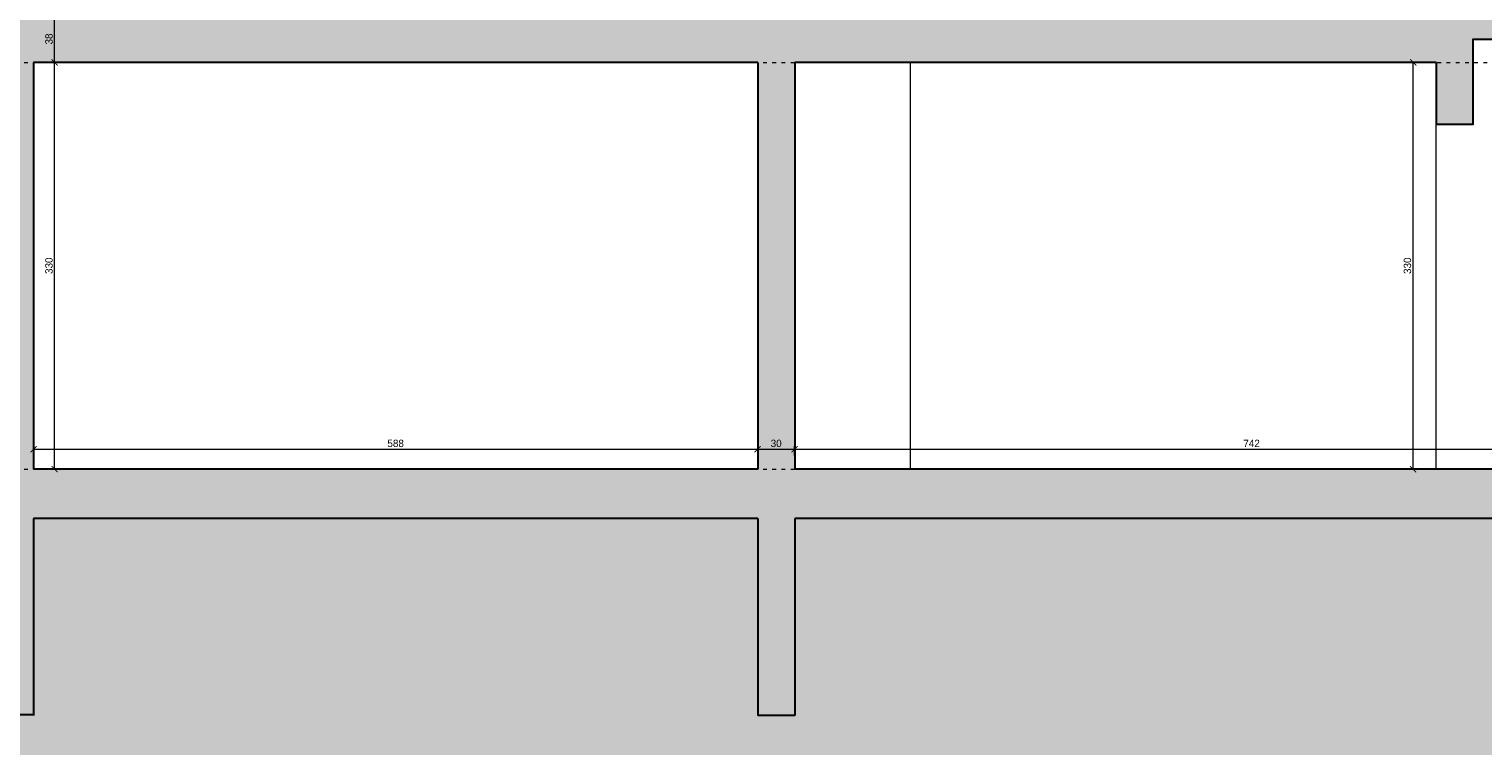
# Model space of a CAD drawing. Header units: millimetres. Extents: x -221 to 149158, y -114258 to 0.
# Tile 90 of 219: x 82864 to 84045, y -45966 to -45385. Entities that reach past the tile are written whole.
import ezdxf
from ezdxf.enums import TextEntityAlignment as Align

# ---------------------------------------------------------------- set-up
doc = ezdxf.new("R2010")
doc.units = ezdxf.units.MM
doc.linetypes.add('ACAD_ISO03W100', pattern=[30, 12, -18])
doc.layers.get('0').update_dxf_attribs({"lineweight": 0})
doc.layers.add('A-przekrycieram.ART', color=7, linetype='Continuous', lineweight=0, true_color=0xffffff)
for name, color, linetype, lineweight in [('opis..KF', 250, 'Continuous', 15), ('wymiar..KF', 12, 'Continuous', 5), ('wypełnienie istn..KF', 250, 'Continuous', 0), ('ściana pro..KF', 222, 'Continuous', 30)]:
    doc.layers.add(name, color=color, linetype=linetype, lineweight=lineweight)
doc.layers.add('szraf', color=7, linetype='Continuous', true_color=0xd9d9d9)
doc.styles.add('ARCH', font='segoeuil.ttf')
doc.styles.add('kamil', font='GOTHIC.TTF')
doc.dimstyles.new('50..KF', dxfattribs={"dimscale": 0.5, "dimtxt": 12, "dimasz": 10, "dimexe": 5, "dimexo": 5, "dimgap": 3, "dimtad": 1, "dimdec": 1, "dimrnd": 0.5, "dimtxsty": 'kamil', "dimblk": 'ARCHTICK', "dimcen": 0, "dimclrd": 256, "dimclre": 256, "dimclrt": 256, "dimadec": 0, "dimazin": 0, "dimtfac": 1, "dimtdec": 1, "dimtofl": 0, "dimtmove": 0, "dimatfit": 3, "dimfxl": 10, "dimfxlon": 1, "dimlwd": 0, "dimlwe": 0, "dimarcsym": 0})

# ---------------------------------------------------------------- blocks, each defined once
blk = doc.blocks.new('*U1079')
at = {"layer": 'opis..KF', "linetype": 'ACAD_ISO03W100', "ltscale": 0.5}
blk.add_lwpolyline([(0, 0), (2885.3, 0)], dxfattribs=at)
at = {"layer": 'opis..KF', "style": 'ARCH'}
for tag, p in [('±2', (10, 26)), ('±22', (2895.3, 26))]:
    blk.add_attdef(tag, text='', height=12, dxfattribs=at).set_placement(p, align=Align.MIDDLE_CENTER)
blk = doc.blocks.new('*U1080')
at = {"layer": 'opis..KF', "linetype": 'ACAD_ISO03W100', "ltscale": 0.5}
blk.add_lwpolyline([(0, 0), (2748.7, 0)], dxfattribs=at)
at = {"layer": 'opis..KF', "style": 'ARCH'}
for tag, p in [('±2', (10, 26)), ('±22', (2758.7, 26))]:
    blk.add_attdef(tag, text='', height=12, dxfattribs=at).set_placement(p, align=Align.MIDDLE_CENTER)
blk = doc.blocks.new('_ArchTick')
at = {"color": 0, "linetype": 'ByBlock', "const_width": 0.15}
blk.add_lwpolyline([(-0.5, -0.5), (0.5, 0.5)], dxfattribs=at)
blk = doc.blocks.new('*D1114')
at = {"layer": 'Defpoints', "color": 0, "linetype": 'ByBlock', "transparency": 16777216}
for p in [(83456, -45725.6), (82868, -45741.8), (83456, -45741.8)]:
    blk.add_point(p, dxfattribs=at)
at = {"layer": 'wymiar..KF', "linetype": 'Continuous', "lineweight": 0, "transparency": 16777216}
for p, q in [((82868, -45730.6), (82868, -45723.1)), ((82868, -45725.6), (83456, -45725.6)), ((83456, -45730.6), (83456, -45723.1))]:
    blk.add_line(p, q, dxfattribs=at)
at = {"layer": 'wymiar..KF', "linetype": 'ByBlock', "lineweight": 0, "transparency": 16777216, "xscale": 5, "yscale": 5, "zscale": 5, "rotation": 180}
blk.add_blockref('_ArchTick', (82868, -45725.6), dxfattribs=at)
at = {"layer": 'wymiar..KF', "linetype": 'ByBlock', "lineweight": 0, "transparency": 16777216, "xscale": 5, "yscale": 5, "zscale": 5}
blk.add_blockref('_ArchTick', (83456, -45725.6), dxfattribs=at)
at = {"layer": 'wymiar..KF', "linetype": 'ByBlock', "transparency": 16777216, "insert": (83162, -45720.9), "char_height": 6, "attachment_point": 5, "style": 'kamil'}
blk.add_mtext('588', dxfattribs=at)
blk = doc.blocks.new('*D1115')
at = {"layer": 'Defpoints', "color": 0, "linetype": 'ByBlock', "transparency": 16777216}
for p in [(83486, -45725.6), (83456, -45741.8), (83486, -45741.8)]:
    blk.add_point(p, dxfattribs=at)
at = {"layer": 'wymiar..KF', "linetype": 'Continuous', "lineweight": 0, "transparency": 16777216}
for p, q in [((83456, -45730.6), (83456, -45723.1)), ((83456, -45725.6), (83486, -45725.6)), ((83486, -45730.6), (83486, -45723.1))]:
    blk.add_line(p, q, dxfattribs=at)
at = {"layer": 'wymiar..KF', "linetype": 'ByBlock', "lineweight": 0, "transparency": 16777216, "xscale": 5, "yscale": 5, "zscale": 5, "rotation": 180}
blk.add_blockref('_ArchTick', (83456, -45725.6), dxfattribs=at)
at = {"layer": 'wymiar..KF', "linetype": 'ByBlock', "lineweight": 0, "transparency": 16777216, "xscale": 5, "yscale": 5, "zscale": 5}
blk.add_blockref('_ArchTick', (83486, -45725.6), dxfattribs=at)
at = {"layer": 'wymiar..KF', "linetype": 'ByBlock', "transparency": 16777216, "insert": (83471, -45720.9), "char_height": 6, "attachment_point": 5, "style": 'kamil'}
blk.add_mtext('30', dxfattribs=at)
blk = doc.blocks.new('*D1116')
at = {"layer": 'Defpoints', "color": 0, "linetype": 'ByBlock', "transparency": 16777216}
for p in [(84228, -45725.6), (84228, -45725.8), (83486, -45741.8)]:
    blk.add_point(p, dxfattribs=at)
at = {"layer": 'wymiar..KF', "linetype": 'Continuous', "lineweight": 0, "transparency": 16777216}
for p, q in [((83486, -45730.6), (83486, -45723.1)), ((83486, -45725.6), (84228, -45725.6)), ((84228, -45725.6), (84228, -45723.1))]:
    blk.add_line(p, q, dxfattribs=at)
at = {"layer": 'wymiar..KF', "linetype": 'ByBlock', "lineweight": 0, "transparency": 16777216, "xscale": 5, "yscale": 5, "zscale": 5, "rotation": 180}
blk.add_blockref('_ArchTick', (83486, -45725.6), dxfattribs=at)
at = {"layer": 'wymiar..KF', "linetype": 'ByBlock', "lineweight": 0, "transparency": 16777216, "xscale": 5, "yscale": 5, "zscale": 5}
blk.add_blockref('_ArchTick', (84228, -45725.6), dxfattribs=at)
at = {"layer": 'wymiar..KF', "linetype": 'ByBlock', "transparency": 16777216, "insert": (83857, -45720.9), "char_height": 6, "attachment_point": 5, "style": 'kamil'}
blk.add_mtext('742', dxfattribs=at)
blk = doc.blocks.new('*D1180')
at = {"layer": 'Defpoints', "color": 0, "linetype": 'ByBlock', "transparency": 16777216}
for p in [(82868, -45411.7), (82885.1, -45411.7), (82868, -45741.8)]:
    blk.add_point(p, dxfattribs=at)
at = {"layer": 'wymiar..KF', "linetype": 'Continuous', "lineweight": 0, "transparency": 16777216}
for p, q in [((82880.1, -45411.7), (82887.6, -45411.7)), ((82885.1, -45741.8), (82885.1, -45411.7)), ((82880.1, -45741.8), (82887.6, -45741.8))]:
    blk.add_line(p, q, dxfattribs=at)
at = {"layer": 'wymiar..KF', "linetype": 'ByBlock', "lineweight": 0, "transparency": 16777216, "xscale": 5, "yscale": 5, "zscale": 5}
for p, rotation in [((82885.1, -45411.7), 90), ((82885.1, -45741.8), 270)]:
    blk.add_blockref('_ArchTick', p, dxfattribs=dict(at, rotation=rotation))
at = {"layer": 'wymiar..KF', "linetype": 'ByBlock', "transparency": 16777216, "insert": (82880.5, -45576.7), "char_height": 6, "attachment_point": 5, "rotation": 90, "style": 'kamil'}
blk.add_mtext('330', dxfattribs=at)
blk = doc.blocks.new('*D1181')
at = {"layer": 'Defpoints', "color": 0, "linetype": 'ByBlock', "transparency": 16777216}
for p in [(82868, -45373.8), (82885.1, -45373.8), (82868, -45411.7)]:
    blk.add_point(p, dxfattribs=at)
at = {"layer": 'wymiar..KF', "linetype": 'Continuous', "lineweight": 0, "transparency": 16777216}
for p, q in [((82880.1, -45373.8), (82887.6, -45373.8)), ((82885.1, -45411.7), (82885.1, -45373.8)), ((82880.1, -45411.7), (82887.6, -45411.7))]:
    blk.add_line(p, q, dxfattribs=at)
at = {"layer": 'wymiar..KF', "linetype": 'ByBlock', "lineweight": 0, "transparency": 16777216, "xscale": 5, "yscale": 5, "zscale": 5}
for p, rotation in [((82885.1, -45373.8), 90), ((82885.1, -45411.7), 270)]:
    blk.add_blockref('_ArchTick', p, dxfattribs=dict(at, rotation=rotation))
at = {"layer": 'wymiar..KF', "linetype": 'ByBlock', "transparency": 16777216, "insert": (82880.5, -45392.7), "char_height": 6, "attachment_point": 5, "rotation": 90, "style": 'kamil'}
blk.add_mtext('38', dxfattribs=at)
blk = doc.blocks.new('*D1240')
at = {"layer": 'Defpoints', "color": 0, "linetype": 'ByBlock', "lineweight": 40, "transparency": 16777216}
for p in [(83486, -45411.7), (83988.2, -45411.7), (83486, -45741.8)]:
    blk.add_point(p, dxfattribs=at)
at = {"layer": 'wymiar..KF', "linetype": 'Continuous', "lineweight": 0, "transparency": 16777216}
for p, q in [((83983.2, -45411.7), (83990.7, -45411.7)), ((83988.2, -45741.8), (83988.2, -45411.7)), ((83983.2, -45741.8), (83990.7, -45741.8))]:
    blk.add_line(p, q, dxfattribs=at)
at = {"layer": 'wymiar..KF', "linetype": 'ByBlock', "lineweight": 0, "transparency": 16777216, "xscale": 5, "yscale": 5, "zscale": 5}
for p, rotation in [((83988.2, -45411.7), 90), ((83988.2, -45741.8), 270)]:
    blk.add_blockref('_ArchTick', p, dxfattribs=dict(at, rotation=rotation))
at = {"layer": 'wymiar..KF', "linetype": 'ByBlock', "transparency": 16777216, "insert": (83983.6, -45576.7), "char_height": 6, "attachment_point": 5, "rotation": 90, "style": 'kamil'}
blk.add_mtext('330', dxfattribs=at)
blk = doc.blocks.new('*U1664')
at = {"layer": 'A-przekrycieram.ART'}
h = blk.add_hatch(color=256, dxfattribs=at)
h.dxf.hatch_style = 1
h.paths.add_polyline_path([(0, 2970), (6000, 2970), (6000, 0), (0, 0)])
h.paths.add_polyline_path([(200, 2870), (5900, 2870), (5900, 100), (200, 100)], flags=16)

msp = doc.modelspace()

# ---------------------------------------------------------------- hatches: boundary and pattern name
at = {"layer": 'szraf', "linetype": 'ByBlock'}
h = msp.add_hatch(dxfattribs=at)
h.set_pattern_fill('ANSI38', color=9, scale=5)
h.set_pattern_definition([(45, (-10715.825, -4953.518), (-11.2253202, 11.2253202), []), (135, (-10715.825, -4953.518), (-33.6759605, 11.2253202), [39.6875, -23.8125])])
h.paths.add_polyline_path([(82178.4, -45741.79), (82178.4, -46135.26), (86544.46, -46135.26), (86545.2, -45741.79), (86262.57, -45741.79), (86262.57, -45941.79), (86217.03, -45941.79), (86217.03, -45781.79), (84638.03, -45781.79), (84638.03, -45941.79), (84608.03, -45941.79), (84608.03, -45781.79), (84256.03, -45781.79), (84256.03, -45791.79), (84228.03, -45791.79), (84228.03, -45781.79), (83486.03, -45781.79), (83486.03, -45941.79), (83456.02, -45941.79), (83456.02, -45781.79), (82868.02, -45781.79), (82868.02, -45941.14), (82822.02, -45941.14), (82822.02, -45741.79)])
at = {"layer": 'wypełnienie istn..KF', "true_color": 0xc8c8c8}
h = msp.add_hatch(color=9, dxfattribs=at)
h.dxf.hatch_style = 1
h.paths.add_polyline_path([(84054.03, -45010.79), (84225.03, -45010.79), (84225.03, -45029.79), (84037.03, -45029.79), (84037.03, -45093.02), (84007.03, -45093.02), (84007.03, -45043.02), (83486.03, -45043.02), (83486.03, -45373.79), (84054.03, -45373.79), (84054.03, -45392.79), (84037.03, -45392.79), (84037.03, -45461.69), (84007.03, -45461.69), (84007.03, -45411.69), (83486.03, -45411.69), (83486.03, -45741.79), (84228.03, -45741.79), (84228.03, -45781.79), (83486.03, -45781.79), (83486.03, -45941.79), (83456.02, -45941.79), (83456.02, -45781.79), (82868.02, -45781.79), (82868.02, -45941.14), (82822.02, -45941.14), (82822.02, -44975.89), (82868.02, -44975.89), (82868.02, -45010.79), (83461.03, -45010.79), (83461.03, -45043.02), (83456.02, -45043.02), (82868.02, -45043.02), (82868.02, -45373.79), (83456.02, -45373.79), (83456.02, -45411.69), (82868.02, -45411.69), (82868.02, -45741.79), (83456.02, -45741.79), (83456.02, -45043.02), (83461.03, -45043.02), (83461.03, -45010.79), (83718.02, -45010.79), (83718.02, -44561.66), (83733.03, -44561.66), (83733.03, -45010.79), (84007.03, -45010.79), (84007.03, -44682.79), (84036.35, -44682.79), (84054.03, -44682.79)])

# ---------------------------------------------------------------- linework, layer by layer
for p, q in [((83579.75, -45411.69), (83579.75, -45741.79)), ((84007.03, -45742.46), (84007.03, -45461.69))]:
    msp.add_line(p, q)
at = {"layer": 'ściana pro..KF'}
for p, q in [((82868.02, -45411.69), (82868.02, -45741.79)), ((83456.02, -45411.69), (82868.02, -45411.69)), ((83456.02, -45411.69), (83456.02, -45741.79)), ((83486.03, -45411.69), (83486.03, -45741.79)), ((84007.03, -45411.69), (83486.03, -45411.69)), ((83456.02, -45741.79), (82868.02, -45741.79)), ((84228.03, -45741.79), (83486.03, -45741.79)), ((84228.03, -45741.79), (83844.23, -45741.79)), ((82868.02, -45781.79), (82868.02, -45941.79)), ((83456.02, -45781.79), (82868.02, -45781.79)), ((83456.02, -45781.79), (83456.02, -45941.79)), ((83486.03, -45781.79), (83486.03, -45941.79)), ((84228.03, -45781.79), (83486.03, -45781.79)), ((84228.03, -45781.79), (83844.23, -45781.79)), ((82868.02, -45941.14), (82822.02, -45941.14)), ((83486.03, -45941.79), (83456.02, -45941.79))]:
    msp.add_line(p, q, dxfattribs=at)
msp.add_lwpolyline([(84007.03, -45411.69), (84007.03, -45461.69), (84037.03, -45461.69), (84037.03, -45392.79), (84054.03, -45392.79), (84054.03, -45392.79)], dxfattribs=at)

# ---------------------------------------------------------------- block references
msp.add_blockref('*U1664', (81730.08, -46666.02))
at = {"layer": 'wymiar..KF', "xscale": 0.5, "yscale": 0.5, "zscale": 0.5}
for name, p in [('*U1080', (82680.36, -45411.69)), ('*U1079', (82680.36, -45741.79))]:
    msp.add_blockref(name, p, dxfattribs=at)

# ---------------------------------------------------------------- dimensions: what is measured, and where the dimension line sits
at = {"layer": 'wymiar..KF', "linetype": 'ByBlock'}
for base, p1, p2, picture, middle in [((82885.12, -45373.79), (82868.02, -45411.69), (82868.02, -45373.79), '*D1181', (82880.47, -45392.74)), ((83988.24, -45411.69), (83486.03, -45741.79), (83486.03, -45411.69), '*D1240', (83983.59, -45576.74))]:
    dim = msp.add_linear_dim(base=base, p1=p1, p2=p2, angle=90, dimstyle='50..KF', override={"dimtmove": 1}, dxfattribs=at)
    dim.commit()
    dim.dimension.update_dxf_attribs({"geometry": picture, "text_midpoint": middle})
dim = msp.add_linear_dim(base=(82885.12, -45411.69), p1=(82868.02, -45741.79), p2=(82868.02, -45411.69), angle=90, dimstyle='50..KF', dxfattribs=at)
dim.commit()
dim.dimension.update_dxf_attribs({"geometry": '*D1180', "text_midpoint": (82880.47, -45576.74)})
dim = msp.add_linear_dim(base=(83456.02, -45725.59), p1=(82868.02, -45741.79), p2=(83456.02, -45741.79), dimstyle='50..KF', dxfattribs=at)
dim.commit()
dim.dimension.update_dxf_attribs({"geometry": '*D1114', "text_midpoint": (83162.02, -45720.94)})
for base, p1, p2, picture, middle in [((83486.03, -45725.59), (83456.02, -45741.79), (83486.03, -45741.79), '*D1115', (83471.03, -45720.94)), ((84228.03, -45725.59), (83486.03, -45741.79), (84228.03, -45725.79), '*D1116', (83857.03, -45720.94))]:
    dim = msp.add_linear_dim(base=base, p1=p1, p2=p2, dimstyle='50..KF', override={"dimtmove": 1}, dxfattribs=at)
    dim.commit()
    dim.dimension.update_dxf_attribs({"geometry": picture, "text_midpoint": middle})

doc.saveas('drawing.dxf')
